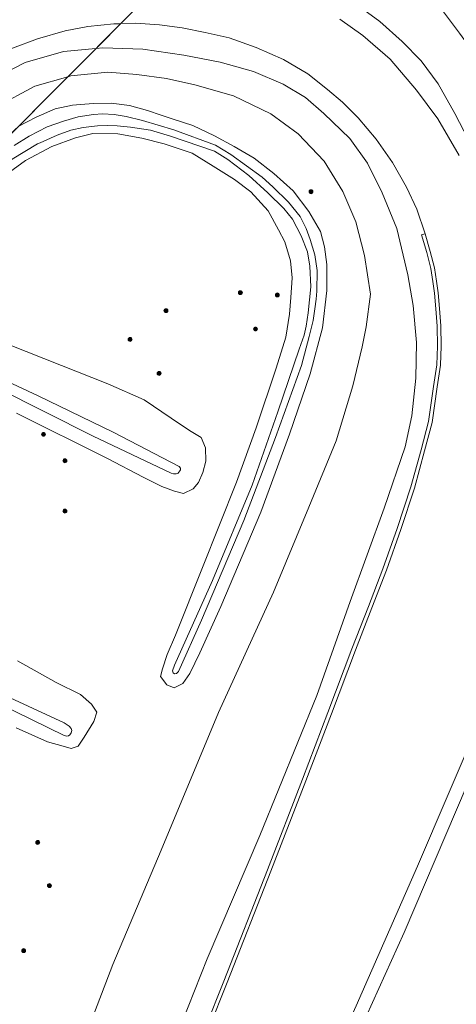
# Model space of a CAD drawing. Header units: metres. Extents: x 89872 to 94585, y 463299 to 469000.
# Tile 71 of 256: x 91012 to 91072, y 464673 to 464809. Entities that reach past the tile are written whole.
import ezdxf

# ---------------------------------------------------------------- set-up
doc = ezdxf.new("R2010")
doc.units = ezdxf.units.M
doc.linetypes.add('HIDDEN', pattern=[9.525, 6.35, -3.175])
doc.layers.get('0').update_dxf_attribs({"linetype": 'CONTINUOUS'})
for name, color, linetype, lineweight in [('B-WE-GR-BEPLANTING_CULTUUR-G', 251, 'CONTINUOUS', 13), ('B-WE-GR-BOOM-S', 251, 'CONTINUOUS', 13), ('B-WE-OG-TOPOGRAFIE_WATER-GV', 251, 'CONTINUOUS', 13), ('B-WE-VH-VERHARDING-GV', 251, 'CONTINUOUS', 13), ('G04', 7, 'gemeentegr', 35), ('Percelen', 10, 'HIDDEN', 25)]:
    doc.layers.add(name, color=color, linetype=linetype, lineweight=lineweight)
doc.linetypes.add('gemeentegr', pattern='A,1,-2.25,[1,RTW.shx,S=1.25,R=0,X=0,Y=0],-2.25', length=5.5)

# ---------------------------------------------------------------- blocks, each defined once
blk = doc.blocks.new('Q_BOOM')
for radius in [0.27, 0.18, 0.09]:
    blk.add_circle((0, 0), radius)
blk = doc.blocks.new('LDN_BLOK2_AUTOCAD_OD_1_FMEBLOCK22')
at = {"layer": 'B-WE-GR-BEPLANTING_CULTUUR-G'}
blk.add_lwpolyline([(0.56, -62.08), (5.75, -48.62), (12.41, -32.79), (20.36, -13.81), (27.93, 2.82), (32.84, 14.55), (36.6, 23.73), (38.9, 31.32), (40.19, 36.72), (40.75, 39.46), (41.38, 43.98), (40.52, 49.32), (39.32, 53.98), (37.54, 58.15), (34.94, 62.36), (31.35, 66.12), (27.57, 68.9), (22.4, 71.37), (17.06, 72.88), (13.15, 73.77), (9.04, 74.32), (5.03, 74.66), (-0.05, 74.13), (-0.49, 74.01)], dxfattribs=at)
blk = doc.blocks.new('LDN_BLOK2_AUTOCAD_OD_1_FMEBLOCK3')
at = {"layer": 'B-WE-OG-TOPOGRAFIE_WATER-GV'}
for points in [[(8.1, -14.61), (12.44, -16.56), (14.6, -17.18), (15.7, -17.48), (16.65, -17.18), (17.48, -15.94), (18.81, -13.74), (19.26, -12.46), (18.49, -11.35), (17, -10.05), (13.63, -8.37), (8.25, -5.37)], [(8.14, 28.83), (20.71, 22.55), (25.64, 20), (28.22, 18.71), (29.97, 18.06), (31.24, 17.75), (32.57, 18.39), (33.28, 19.25), (33.91, 20.62), (34.31, 22.18), (34.27, 24.06), (33.67, 25.46), (32.03, 26.45), (29.51, 28.13), (25.78, 30.67), (20.78, 32.86), (14.36, 35.41), (7.03, 38.29)], [(6.16, 61.39), (9.37, 63.73), (13.04, 65.67), (16.27, 66.87), (18.67, 67.45), (22.15, 67.39), (25.48, 66.8), (28.53, 66.01), (32.44, 64.73), (35.34, 62.96), (38.28, 61.1), (40.51, 59.4), (42.93, 56.75), (44.37, 54.14), (45.23, 52.49), (46.01, 49.88), (46.23, 47.5), (46.08, 44.78), (45.87, 42.48), (45.35, 39.32), (44.04, 35.06), (41.25, 26.82), (38.53, 19.31), (33.83, 7.5), (30.11, -1.85), (28.96, -4.51), (28.31, -6.49), (28.04, -7.53), (28.9, -8.69), (29.93, -9.11), (31.12, -8.49), (32.08, -7.11), (33.46, -4.29), (36.38, 2.12), (41.91, 15.16), (45.89, 25.95), (48.72, 34.27), (50.42, 40.63), (51.05, 45.79), (51.04, 49.37), (50.73, 51.82), (50.15, 53.94), (48.55, 56.67), (46.38, 59.52), (43.73, 61.94), (40.97, 64.03), (38.21, 65.67), (35.49, 67.15), (32.49, 68.54), (29.79, 69.44), (28.13, 70), (26.24, 70.64), (23.77, 71.32), (21.2, 71.66), (18.72, 71.6), (15.88, 71.36), (13.48, 70.86), (10.86, 69.72), (8.37, 68.43)]]:
    blk.add_lwpolyline(points, dxfattribs=at)
blk = doc.blocks.new('LDN_BLOK2_AUTOCAD_OD_1_FMEBLOCK6')
at = {"layer": 'B-WE-VH-VERHARDING-GV'}
blk.add_lwpolyline([(9.49, -63.06), (15.61, -47.57), (22.89, -30.54), (30.79, -11.2), (35.38, 1.76), (40.1, 14.66), (43.01, 23.12), (43.9, 27.42), (44.46, 32.61), (44.55, 37.57), (44.12, 42.64), (43.35, 46.89), (41.84, 53.29), (39.83, 58.24), (37.79, 62.32), (35.33, 65.73), (31.74, 69.16), (29.23, 71.38), (26.14, 73.25), (22.04, 74.98), (17.43, 76.28), (12.4, 77.21), (6.72, 78.08), (1.19, 78.24), (0.24, 78.15)], dxfattribs=at)
blk = doc.blocks.new('LDN_BLOK2_AUTOCAD_OD_1_FMEBLOCK8')
at = {"layer": 'B-WE-VH-VERHARDING-GV'}
for points in [[(25.51, 64.53), (27.55, 64.58), (30.86, 64.37), (34.01, 63.97), (37.19, 63.32), (40.49, 62.58), (44.25, 61.21), (48.02, 59.56), (51.38, 57.58), (54.08, 55.43), (56.17, 53.7), (58.34, 51.51), (60.82, 48.56), (63.07, 45.35), (65.02, 41.96), (66.46, 38.9), (67.59, 35.49)], [(-67.59, -64.51), (-67.34, -64.58), (-67.38, -63.76), (-66.73, -62.27), (-66.01, -61.05), (-64.7, -59.65), (-62.63, -57.78), (-61, -56.2), (-60.39, -55.31), (-59.59, -53.78), (-56.12, -46.54), (-49.14, -32.01), (-41.12, -15.68), (-33.87, -0.94), (-31.64, 3.54)]]:
    blk.add_lwpolyline(points, dxfattribs=at)
blk = doc.blocks.new('LDN_BLOK2_AUTOCAD_OD_1_FMEBLOCK31')
at = {"layer": 'B-WE-VH-VERHARDING-GV'}
blk.add_lwpolyline([(46.23, 4.98), (43.3, 10.03), (40.35, 13.99), (36.71, 18.27), (32.95, 21.55), (29.77, 23.79)], dxfattribs=at)

msp = doc.modelspace()

# ---------------------------------------------------------------- linework, layer by layer
at = {"layer": 'B-WE-GR-BEPLANTING_CULTUUR-G'}
for points in [[(91081.49, 464788.69), (91080.05, 464792.37), (91079.42, 464794.73), (91077.95, 464798.75), (91075.75, 464802.81), (91072.57, 464807.18), (91069.78, 464810.85), (91066.01, 464814.79), (91062.6, 464818.48), (91059.49, 464821.39), (91057, 464823.29), (91054.65, 464824.97), (91052.3, 464826.03), (91048.49, 464826.92), (91045.15, 464827.41)], [(91018.41, 464801.16), (91013.85, 464799.86), (91008.52, 464796.99), (91004.17, 464794.02), (90999.52, 464790.3), (90995.91, 464786.61), (90992.59, 464782.1), (90987.96, 464775.58), (90983.64, 464768.01), (90980.31, 464762.08), (90979, 464759.82)]]:
    msp.add_lwpolyline(points, dxfattribs=at)
at = {"layer": 'B-WE-OG-TOPOGRAFIE_WATER-GV'}
for points in [[(91010.99, 464791.67), (91013.08, 464792.95), (91015.58, 464794.23), (91017.81, 464795.01), (91019.87, 464795.63), (91021.98, 464795.97), (91023.2, 464796.04), (91024.83, 464795.97), (91026.5, 464795.66), (91028.74, 464795.13), (91033.08, 464793.83), (91038.84, 464791.7), (91040.94, 464790.42), (91045.3, 464787.3), (91046.76, 464785.97), (91048.91, 464783.82), (91050.52, 464781.84), (91051.35, 464780.2), (91051.93, 464778.67), (91052.56, 464776.55), (91052.87, 464774.41), (91052.85, 464771.57), (91052.75, 464770.46), (91052.56, 464769.09), (91052.32, 464767.49), (91051.8, 464765.3), (91050.71, 464761.26), (91047.14, 464751.34), (91042.77, 464739.88), (91036.91, 464726.13), (91033.7, 464719), (91033.44, 464718.75), (91033.18, 464718.71), (91033, 464718.85), (91032.89, 464719.1), (91033.18, 464719.91), (91038.41, 464731.59), (91043.89, 464744.74), (91047.47, 464754.9), (91050.4, 464763.54), (91051.08, 464765.48), (91051.38, 464766.72), (91051.66, 464768.57), (91052.02, 464772.14), (91051.88, 464774.98), (91051.57, 464776.96), (91050.69, 464779.2), (91049.48, 464781.5), (91048.3, 464782.95), (91046.09, 464785.15), (91043.44, 464787.54), (91040.52, 464789.72), (91038.68, 464790.89), (91032.61, 464792.97), (91029.84, 464793.78), (91027.07, 464794.22), (91025.26, 464794.38), (91023.87, 464794.42), (91022.54, 464794.39), (91020.52, 464794.16), (91018.85, 464793.78), (91016.95, 464793.1), (91014.61, 464792.05), (91014.22, 464791.88)], [(91014.22, 464791.88), (91010.72, 464789.78), (91008.49, 464788.19), (91004.91, 464784.96), (91002.07, 464782.19), (91000, 464779.72), (90997.26, 464776.18), (90995.54, 464773.65), (90993.68, 464770.93), (90992.37, 464768.63), (90992.26, 464768.19), (90992.34, 464767.69), (90992.56, 464767.46), (90993.03, 464767.19)], [(90993.03, 464767.19), (90993.38, 464766.98), (91000, 464763.77), (91014.31, 464757.07)], [(91014.31, 464757.07), (91024.69, 464752.09), (91033.82, 464747.31), (91033.99, 464747.11), (91033.98, 464746.89), (91033.67, 464746.41), (91033.38, 464746.32), (91033.04, 464746.32), (91032.7, 464746.39), (91021.92, 464751.53), (91008.59, 464758.18), (91000, 464762.34), (90992.39, 464766.28)], [(90987.13, 464727.24), (91000, 464720.6), (91010.45, 464715.37), (91017.91, 464711.91), (91018.62, 464711.48), (91018.89, 464711.16), (91018.98, 464710.89), (91018.88, 464710.54), (91018.7, 464710.28), (91018.5, 464710.14), (91018.29, 464710.09), (91017.89, 464710.18), (91000, 464718.94), (90987.27, 464725.44), (90975.07, 464731.41), (90973.21, 464732.23), (90972.58, 464732.42)]]:
    msp.add_lwpolyline(points, dxfattribs=at)
at = {"layer": 'B-WE-VH-VERHARDING-GV'}
for points in [[(91044.17, 464642.12), (91051.35, 464657.56), (91058.28, 464672.84), (91066.77, 464692.14), (91075.36, 464712.26), (91082.34, 464729.19), (91087.95, 464742.88), (91093.97, 464758.6), (91102.59, 464781.27), (91111.77, 464806.15), (91119.55, 464828.47), (91124.79, 464844.3), (91132.16, 464865.92), (91137.93, 464884.27)], [(91140.67, 464883.49), (91136.23, 464870.01), (91129.05, 464848.27), (91119.73, 464821.34), (91111.39, 464798.27), (91103.32, 464776.75), (91093.91, 464752.34), (91087.09, 464735.26), (91079.82, 464717.8), (91072.15, 464699.89), (91064.91, 464682.98), (91054.42, 464659.77), (91045.88, 464641.5)], [(91058.13, 464811.28), (91061.57, 464808.81), (91064.64, 464806.03), (91067.26, 464803.36), (91069.6, 464800.2), (91071.93, 464796.08), (91073.8, 464792.45), (91076.79, 464786.61), (91078.25, 464782.25), (91079.58, 464776.66), (91080.01, 464772.66), (91080.83, 464771.1), (91082.04, 464770.93), (91083.12, 464771.41), (91083.66, 464772.1), (91084.5, 464774.13), (91086.21, 464779.02), (91089.75, 464790.06), (91095.16, 464804.79), (91101.01, 464819.89)], [(90968.59, 464747.5), (90973.59, 464757.51), (90978.11, 464766.65), (90981.57, 464773.59), (90984.83, 464779.45), (90987.48, 464783.9), (90990.18, 464787.81), (90992.71, 464791.17), (90995.01, 464793.89), (90997.62, 464796.46), (91000.66, 464799.08), (91004.28, 464801.65), (91007.55, 464803.68), (91010.76, 464805.1), (91014.22, 464806.41), (91018.06, 464807.5), (91021.17, 464808.09), (91024.8, 464808.47), (91025.73, 464808.49)], [(91022.3, 464805.06), (91017.81, 464804.64), (91012.53, 464803.12), (91007.84, 464800.73), (91003.7, 464798.14), (90999.22, 464794.54), (90994.48, 464789.45), (90989.53, 464783.02), (90985.32, 464776), (90980.49, 464767.17), (90977.97, 464761.59), (90977.52, 464759.54), (90977.52, 464758.08)], [(91067.81, 464779.45), (91068.53, 464777.03), (91069.11, 464774.77), (91069.4, 464772.94), (91069.62, 464771.31), (91069.81, 464769.15), (91069.99, 464766.76), (91070.04, 464763.93), (91069.94, 464761.33), (91069.5, 464758.32), (91068.79, 464753.43), (91067.75, 464749.49), (91066.33, 464744.36), (91064.44, 464738.61), (91062.46, 464733.02), (91060.46, 464727.82), (91058.17, 464721.96), (91054.86, 464713.18), (91051.34, 464703.94), (91046.5, 464691.43), (91040.47, 464676.05), (91035.37, 464663.36), (91030.7, 464652), (91028.83, 464647.54)], [(91067.81, 464779.45), (91067.32, 464779.31), (91068.03, 464776.89), (91068.61, 464774.67), (91068.89, 464772.86), (91069.11, 464771.25), (91069.3, 464769.11), (91069.47, 464766.73), (91069.52, 464763.94), (91069.42, 464761.38), (91068.99, 464758.4), (91068.28, 464753.54), (91067.26, 464749.62), (91065.83, 464744.51), (91063.95, 464738.77), (91061.98, 464733.2), (91059.98, 464728.01), (91057.68, 464722.14), (91054.38, 464713.36), (91050.86, 464704.13), (91046.02, 464691.61), (91039.99, 464676.24), (91034.9, 464663.55)]]:
    msp.add_lwpolyline(points, dxfattribs=at)
at = {"layer": 'G04', "flags": 128}
msp.add_lwpolyline([(90762.73, 464180.92), (90765.08, 464184.57), (90771, 464193.76), (90771.42, 464193.23), (90806.86, 464250), (90806.89, 464250.06), (90799.19, 464267.98), (90793.57, 464280.07), (90804.61, 464284.92), (90803.81, 464286.83), (90821.67, 464318.03), (90833.48, 464340.07), (90842.17, 464363.91), (90849.47, 464388.53), (90850.9, 464396.71), (90858.13, 464437.99), (90858.63, 464440.87), (90862.59, 464497.94), (90862.85, 464500), (90866.13, 464525.28), (90871.26, 464551.16), (90878.53, 464576.98), (90885.23, 464600.77), (90894.69, 464624.16), (90916.23, 464670.78), (90923.29, 464685), (90927.38, 464693.22), (90938.43, 464709.97), (90941.09, 464714), (90957.05, 464733.72), (90970.68, 464750), (90973.35, 464753.19), (90989.85, 464772.53), (91000, 464782.71), (91044.92, 464827.73), (91063.03, 464849.21), (91079.63, 464871.08), (91092.42, 464893.28), (91103.51, 464916.81), (91112.66, 464940.33), (91120.29, 464963.85), (91127, 464987.97), (91129.8, 465000), (91144.01, 465061.06), (91152.55, 465098.5), (91157.84, 465121.7), (91161.11, 465136.01), (91167.76, 465165.19), (91172.72, 465186.93), (91274.16, 465169.82), (91278.87, 465168.92), (91306.94, 465164.19), (91332.25, 465159.92), (91370.23, 465153.71), (91500, 465131.82), (91556.5, 465122.29), (91557.9, 465122.05), (91558.32, 465121.98), (91922.03, 465060.62), (92000, 465047.63), (92028.58, 465042.86), (92029.05, 465042.78), (92039.59, 465041.01), (92042.01, 465042.88), (92058.73, 465054.97), (92061.16, 465057.23), (92072.52, 465074.55), (92088.57, 465098.55), (92080.98, 465168.59), (92072.15, 465250), (92067.81, 465290.11), (92105.28, 465350.83), (92113.42, 465364.09), (92113.85, 465364.8), (92156.87, 465434.93), (92207.5, 465500), (92230.87, 465530.04), (92308.96, 465565.35), (92325.02, 465572.62), (92358.36, 465534.34), (92375.52, 465545.73), (92376.91, 465547.36), (92384.66, 465556.46), (92397.29, 465571.45), (92416.04, 465593.91), (92432.88, 465613.69), (92464.88, 465651.21), (92497.86, 465688.87), (92500, 465691.18), (92505.83, 465697.44), (92511.57, 465704.12), (92521.66, 465716.37), (92529.98, 465726.8), (92537.61, 465736.36), (92548.59, 465750), (92552.63, 465755.02), (92556.4, 465759.68), (92562.83, 465767.63), (92569.99, 465776.31), (92574, 465780.59), (92577.23, 465784.05), (92588.96, 465795.43), (92608.34, 465813.96), (92622.93, 465827.43), (92631.95, 465835.5), (92640.36, 465842.9), (92646.72, 465848.4), (92649.67, 465851.09), (92655.38, 465856.57), (92659.68, 465860.77), (92669.91, 465871.24), (92675.75, 465876.86), (92679.79, 465880.73), (92688.17, 465888.52), (92695.01, 465895.69), (92697.26, 465898.27), (92704.74, 465907.62), (92710.44, 465915.75), (92715.48, 465923.91), (92725.57, 465940.5), (92746.29, 465971.18), (92753.8, 465982.22), (92759.43, 465990.23), (92765.7, 465998.94), (92766.58, 466000), (92769.21, 466003.16), (92773.77, 466008.49), (92780.83, 466016.17), (92794.83, 466030.97), (92802.6, 466039.51), (92809.88, 466047.53), (92816.37, 466054.82), (92821.82, 466061.33), (92828.63, 466069.34), (92835.93, 466079.06), (92842.64, 466088.4), (92855.4, 466105.33), (92855.71, 466105.42), (92856.2, 466105.49), (92856.59, 466105.48), (92857, 466105.46), (92857.27, 466105.4), (92857.62, 466105.29), (92857.92, 466105.17), (92858.19, 466105.04), (92858.49, 466104.84), (92859.04, 466104.43), (92861.97, 466101.77), (92865.72, 466098.37), (92920.24, 466048.9), (92924.01, 466045.52), (92930.57, 466039.62), (92998.61, 466101.65), (93000, 466102.89), (93005.84, 466108.13), (93030.87, 466090.03), (93065.85, 466064.82), (93102.63, 466038.11), (93109.36, 466033.25), (93110.1, 466034.21), (93158.6, 466000), (93306.23, 465895.87), (93359.76, 465857.43), (93435.05, 465802.05), (93442.08, 465801.87), (93443.29, 465801.84), (93453.92, 465801.63), (93457.86, 465939.66), (93469.43, 465939.2), (93472.19, 465939.09), (93475.38, 465938.96), (93481.54, 465938.72), (93483.27, 465938.65), (93484.14, 465938.62), (93485.57, 465938.1), (93486.41, 465937.57), (93494.85, 465922.09), (93500, 465912.4), (93504.14, 465904.63), (93508.62, 465897.95), (93513.13, 465894.34), (93520.95, 465889.78), (93530.99, 465883.82), (93532.52, 465882.68), (93535.59, 465878.57), (93538.2, 465872.98), (93542.8, 465865.59), (93545.32, 465862.19), (93550.73, 465857.43), (93558, 465851.82), (93581.85, 465842.2), (93589.8, 465836.36), (93596, 465832.33), (93604.6, 465824.42), (93611.17, 465817.58), (93626.65, 465799), (93639.91, 465783.23), (93651.14, 465769.83), (93666.89, 465750), (93670.29, 465745.71), (93684.46, 465727.85), (93694.85, 465714.77), (93712.32, 465692.69), (93728.2, 465671.99), (93747.98, 465645.79), (93761.04, 465629.12), (93766.29, 465628.08), (93771.39, 465626.54), (93776.82, 465625.79), (93788.1, 465624.27), (93792.4, 465621.55), (93838.86, 465642.65), (93852.5, 465660.67), (93875.58, 465691.17), (93878.32, 465694.79), (93890.16, 465710.98), (93902.12, 465728.33), (93905.89, 465733.99), (93916.54, 465750), (93919.18, 465753.96), (93935.19, 465778.88), (93943.9, 465792.43), (93948.65, 465800.04), (93970.06, 465836.53), (93970.54, 465837.4), (93971.35, 465838.89), (93989.07, 465871.24), (93993.85, 465879.98), (94000, 465892.58), (94010.83, 465914.78), (94036.3, 465967.7), (94036.96, 465969.06), (94050.46, 466000), (94053.84, 466007.74), (94056.01, 466013.14), (94057.82, 466017.96), (94071.93, 466055.52), (94073.83, 466060.66), (94078.68, 466074.57), (94085.46, 466094.06), (94093.55, 466118.42), (94094.92, 466122.53), (94102.3, 466146.15), (94103.67, 466150.8), (94110.42, 466174.94), (94113.71, 466186.71), (94121.68, 466216.88), (94125.59, 466232.1), (94127.77, 466240.59), (94129.77, 466250), (94137.96, 466288.64), (94144.53, 466331.52), (94144.93, 466334.98), (94145.41, 466339.09), (94145.82, 466342.66), (94151.43, 466390.75), (94153.23, 466390.7), (94157.6, 466460.9), (94158.98, 466500), (94159.9, 466526.21), (94159.35, 466560.42), (94158.49, 466578.41)], dxfattribs=at)
msp.add_lwpolyline([(90762.73, 464180.92), (90765.08, 464184.57), (90771, 464193.76), (90771.42, 464193.23), (90806.86, 464250), (90806.89, 464250.06), (90799.19, 464267.98), (90793.57, 464280.07), (90804.61, 464284.92), (90803.81, 464286.83), (90821.67, 464318.03), (90833.48, 464340.07), (90842.17, 464363.91), (90849.47, 464388.53), (90850.9, 464396.71), (90858.13, 464437.99), (90858.63, 464440.87), (90862.59, 464497.94), (90862.85, 464500), (90866.13, 464525.28), (90871.26, 464551.16), (90878.53, 464576.98), (90885.23, 464600.77), (90894.69, 464624.16), (90916.23, 464670.78), (90923.29, 464685), (90927.38, 464693.22), (90938.43, 464709.97), (90941.09, 464714), (90957.05, 464733.72), (90970.68, 464750), (90973.35, 464753.19), (90989.85, 464772.53), (91000, 464782.71), (91044.92, 464827.73), (91063.03, 464849.21), (91079.63, 464871.08), (91092.42, 464893.28), (91103.51, 464916.81), (91112.66, 464940.33), (91120.29, 464963.85), (91127, 464987.97), (91129.8, 465000), (91144.01, 465061.06), (91152.55, 465098.5), (91157.84, 465121.7), (91161.11, 465136.01), (91167.76, 465165.19), (91172.72, 465186.93), (91274.16, 465169.82), (91278.87, 465168.92), (91306.94, 465164.19), (91332.25, 465159.92), (91370.23, 465153.71), (91500, 465131.82), (91556.5, 465122.29), (91557.9, 465122.05), (91558.32, 465121.98), (91922.03, 465060.62), (92000, 465047.63), (92028.58, 465042.86), (92029.05, 465042.78), (92039.59, 465041.01), (92042.01, 465042.88), (92058.73, 465054.97), (92061.16, 465057.23), (92072.52, 465074.55), (92088.57, 465098.55), (92080.98, 465168.59), (92072.15, 465250), (92067.81, 465290.11), (92105.28, 465350.83), (92113.42, 465364.09), (92113.85, 465364.8), (92156.87, 465434.93), (92207.5, 465500), (92230.87, 465530.04), (92308.96, 465565.35), (92325.02, 465572.62), (92358.36, 465534.34), (92375.52, 465545.73), (92376.91, 465547.36), (92384.66, 465556.46), (92397.29, 465571.45), (92416.04, 465593.91), (92432.88, 465613.69), (92464.88, 465651.21), (92497.86, 465688.87), (92500, 465691.18), (92505.83, 465697.44), (92511.57, 465704.12), (92521.66, 465716.37), (92529.98, 465726.8), (92537.61, 465736.36), (92548.59, 465750), (92552.63, 465755.02), (92556.4, 465759.68), (92562.83, 465767.63), (92569.99, 465776.31), (92574, 465780.59), (92577.23, 465784.05), (92588.96, 465795.43), (92608.34, 465813.96), (92622.93, 465827.43), (92631.95, 465835.5), (92640.36, 465842.9), (92646.72, 465848.4), (92649.67, 465851.09), (92655.38, 465856.57), (92659.68, 465860.77), (92669.91, 465871.24), (92675.75, 465876.86), (92679.79, 465880.73), (92688.17, 465888.52), (92695.01, 465895.69), (92697.26, 465898.27), (92704.74, 465907.62), (92710.44, 465915.75), (92715.48, 465923.91), (92725.57, 465940.5), (92746.29, 465971.18), (92753.8, 465982.22), (92759.43, 465990.23), (92765.7, 465998.94), (92766.58, 466000), (92769.21, 466003.16), (92773.77, 466008.49), (92780.83, 466016.17), (92794.83, 466030.97), (92802.6, 466039.51), (92809.88, 466047.53), (92816.37, 466054.82), (92821.82, 466061.33), (92828.63, 466069.34), (92835.93, 466079.06), (92842.64, 466088.4), (92855.4, 466105.33), (92855.71, 466105.42), (92856.2, 466105.49), (92856.59, 466105.48), (92857, 466105.46), (92857.27, 466105.4), (92857.62, 466105.29), (92857.92, 466105.17), (92858.19, 466105.04), (92858.49, 466104.84), (92859.04, 466104.43), (92861.97, 466101.77), (92865.72, 466098.37), (92920.24, 466048.9), (92924.01, 466045.52), (92930.57, 466039.62), (92998.61, 466101.65), (93000, 466102.89), (93005.84, 466108.13), (93030.87, 466090.03), (93065.85, 466064.82), (93102.63, 466038.11), (93109.36, 466033.25), (93110.1, 466034.21), (93158.6, 466000), (93306.23, 465895.87), (93359.76, 465857.43), (93435.05, 465802.05), (93442.08, 465801.87), (93443.29, 465801.84), (93453.92, 465801.63), (93457.86, 465939.66), (93469.43, 465939.2), (93472.19, 465939.09), (93475.38, 465938.96), (93481.54, 465938.72), (93483.27, 465938.65), (93484.14, 465938.62), (93485.57, 465938.1), (93486.41, 465937.57), (93494.85, 465922.09), (93500, 465912.4), (93504.14, 465904.63), (93508.62, 465897.95), (93513.13, 465894.34), (93520.95, 465889.78), (93530.99, 465883.82), (93532.52, 465882.68), (93535.59, 465878.57), (93538.2, 465872.98), (93542.8, 465865.59), (93545.32, 465862.19), (93550.73, 465857.43), (93558, 465851.82), (93581.85, 465842.2), (93589.8, 465836.36), (93596, 465832.33), (93604.6, 465824.42), (93611.17, 465817.58), (93626.65, 465799), (93639.91, 465783.23), (93651.14, 465769.83), (93666.89, 465750), (93670.29, 465745.71), (93684.46, 465727.85), (93694.85, 465714.77), (93712.32, 465692.69), (93728.2, 465671.99), (93747.98, 465645.79), (93761.04, 465629.12), (93766.29, 465628.08), (93771.39, 465626.54), (93776.82, 465625.79), (93788.1, 465624.27), (93792.4, 465621.55), (93838.86, 465642.65), (93852.5, 465660.67), (93875.58, 465691.17), (93878.32, 465694.79), (93890.16, 465710.98), (93902.12, 465728.33), (93905.89, 465733.99), (93916.54, 465750), (93919.18, 465753.96), (93935.19, 465778.88), (93943.9, 465792.43), (93948.65, 465800.04), (93970.06, 465836.53), (93970.54, 465837.4), (93971.35, 465838.89), (93989.07, 465871.24), (93993.85, 465879.98), (94000, 465892.58), (94010.83, 465914.78), (94036.3, 465967.7), (94036.96, 465969.06), (94050.46, 466000), (94053.84, 466007.74), (94056.01, 466013.14), (94057.82, 466017.96), (94071.93, 466055.52), (94073.83, 466060.66), (94078.68, 466074.57), (94085.46, 466094.06), (94093.55, 466118.42), (94094.92, 466122.53), (94102.3, 466146.15), (94103.67, 466150.8), (94110.42, 466174.94), (94113.71, 466186.71), (94121.68, 466216.88), (94125.59, 466232.1), (94127.77, 466240.59), (94129.77, 466250), (94137.96, 466288.64), (94144.53, 466331.52), (94144.93, 466334.98), (94145.41, 466339.09), (94145.82, 466342.66), (94151.43, 466390.75), (94153.23, 466390.7), (94157.6, 466460.9), (94158.98, 466500), (94159.9, 466526.21), (94159.35, 466560.42), (94158.49, 466578.41)], dxfattribs=at)
at = {"layer": 'Percelen'}
msp.add_lwpolyline([(91157.84, 465121.7), (91152.55, 465098.5), (91144.01, 465061.06), (91127, 464987.97), (91120.29, 464963.85), (91112.66, 464940.33), (91103.51, 464916.81), (91092.42, 464893.28), (91079.63, 464871.08), (91063.03, 464849.21), (91044.92, 464827.73), (90989.85, 464772.53), (90973.35, 464753.19), (90957.05, 464733.72), (90941.09, 464714), (90938.43, 464709.97), (90927.38, 464693.22), (90923.29, 464685)], dxfattribs=at)

# ---------------------------------------------------------------- block references
at = {"layer": 'B-WE-GR-BEPLANTING_CULTUUR-G'}
msp.add_blockref('LDN_BLOK2_AUTOCAD_OD_1_FMEBLOCK22', (91018.9, 464727.15), dxfattribs=at)
at = {"layer": 'B-WE-GR-BOOM-S'}
for p, rotation in [((91052.04, 464785.28), 127.3088021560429), ((91042.28, 464771.34), 86.78757644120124), ((91047.38, 464771.03), 86.78757644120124), ((91031.98, 464768.86), 156.4126984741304), ((91044.36, 464766.32), 80.80233512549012), ((91027.03, 464764.88), 156.4126984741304), ((91031.04, 464760.19), 145.6516320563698), ((91015.06, 464751.78), 153.43130184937), ((91018.01, 464748.12), 153.43130184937), ((91018.01, 464741.17), 153.43130184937), ((91014.26, 464695.41), 164.9910863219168), ((91015.88, 464689.45), 67.19661300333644), ((91012.31, 464680.47), 111.5147801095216)]:
    msp.add_blockref('Q_BOOM', p, dxfattribs=dict(at, rotation=rotation))
at = {"layer": 'B-WE-OG-TOPOGRAFIE_WATER-GV'}
msp.add_blockref('LDN_BLOK2_AUTOCAD_OD_1_FMEBLOCK3', (91003.19, 464725.87), dxfattribs=at)
at = {"layer": 'B-WE-VH-VERHARDING-GV'}
for name, p in [('LDN_BLOK2_AUTOCAD_OD_1_FMEBLOCK31', (91026.27, 464785.31)), ('LDN_BLOK2_AUTOCAD_OD_1_FMEBLOCK8', (91000.22, 464743.97)), ('LDN_BLOK2_AUTOCAD_OD_1_FMEBLOCK6', (91022.06, 464726.91))]:
    msp.add_blockref(name, p, dxfattribs=at)

doc.saveas('drawing.dxf')
